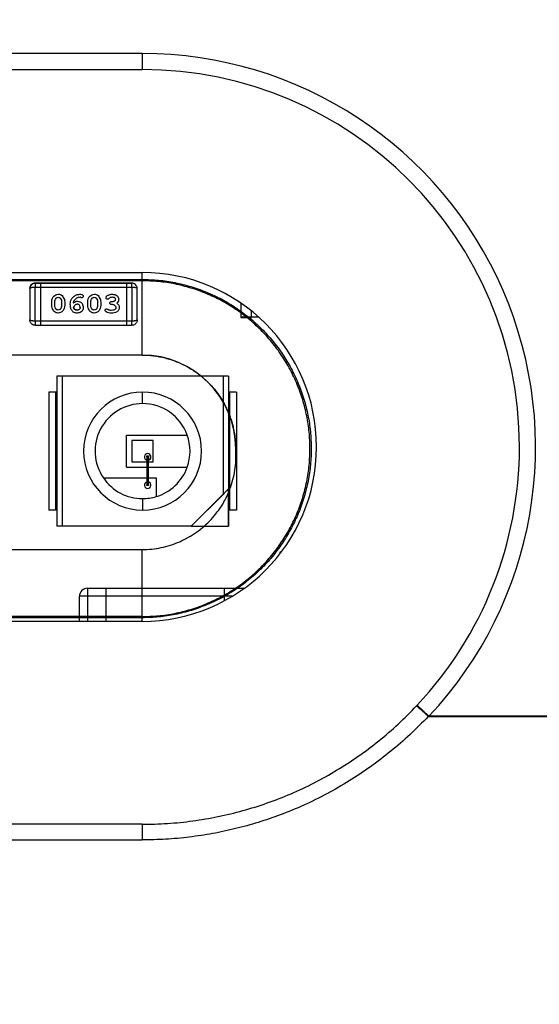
# Model space of a CAD drawing. Header units: millimetres. Extents: x -848 to 77789, y -17557 to 12238.
# Tile 46 of 79: x 71904 to 71948, y -12194 to -12111. Entities that reach past the tile are written whole.
import ezdxf
from ezdxf import colors
from ezdxf.entities.mleader import LeaderData, LeaderLine
from ezdxf.math import Vec2, Vec3

# ---------------------------------------------------------------- set-up
doc = ezdxf.new("R2010")
doc.units = ezdxf.units.MM
doc.layers.add('RR_IWK_opisy_piony', color=7, linetype='Continuous', lineweight=13)
doc.styles.add('Garamond', font='GARA.TTF')

# ---------------------------------------------------------------- blocks, each defined once
blk = doc.blocks.new('A$C661458EC')
at = {"color": 7, "linetype": 'Continuous', "lineweight": 25}
for p, q in [((0.2764, -1.889), (-0.3736, -1.889)), ((0.2764, -1.889), (0.2764, -1.919)), ((-0.3736, -1.919), (0.2764, -1.919)), ((-0.3736, -2.3102), (0.2764, -2.3102)), ((-0.0486, -2.2974), (0.2764, -2.2974)), ((0.2764, -2.4513), (0.2764, -2.2974)), ((0.2764, -2.3102), (0.2764, -2.3128)), ((0.2764, -2.3128), (-0.3736, -2.3128)), ((0.0673, -2.3271), (0.0673, -2.3858)), ((0.0673, -2.3271), (0.0673, -2.3271)), ((0.0773, -2.3171), (0.0773, -2.3249)), ((0.0873, -2.3171), (0.0773, -2.3171)), ((0.0773, -2.3171), (0.0873, -2.3171)), ((0.0773, -2.3249), (0.0873, -2.3249)), ((0.0773, -2.3879), (0.0773, -2.3249)), ((0.0873, -2.3171), (0.0873, -2.3249)), ((0.2473, -2.3171), (0.0873, -2.3171)), ((0.0873, -2.3171), (0.2473, -2.3171)), ((0.0873, -2.3249), (0.0873, -2.3879)), ((0.0873, -2.3249), (0.2473, -2.3249)), ((0.2473, -2.3171), (0.2473, -2.3249)), ((0.2573, -2.3171), (0.2473, -2.3171)), ((0.2473, -2.3171), (0.2573, -2.3171)), ((0.2473, -2.3249), (0.2573, -2.3249)), ((0.2473, -2.3249), (0.2473, -2.3879)), ((0.2573, -2.3249), (0.2573, -2.3171)), ((0.2573, -2.3249), (0.2573, -2.3879)), ((0.2673, -2.3858), (0.2673, -2.3271)), ((0.2673, -2.3271), (0.2673, -2.3271)), ((0.2143, -2.3459), (0.2133, -2.3468)), ((0.1079, -2.3583), (0.1079, -2.3525)), ((0.1136, -2.3582), (0.1136, -2.3526)), ((0.1265, -2.3526), (0.1265, -2.3582)), ((0.1322, -2.3525), (0.1322, -2.3583)), ((0.175, -2.3583), (0.175, -2.3525)), ((0.1807, -2.3582), (0.1807, -2.3526)), ((0.1936, -2.3526), (0.1936, -2.3582)), ((0.1993, -2.3525), (0.1993, -2.3583)), ((0.4602, -2.3543), (0.4602, -2.3804)), ((0.4612, -2.3804), (0.4612, -2.355)), ((0.4612, -2.3804), (0.4602, -2.3804)), ((0.4802, -2.3804), (0.4612, -2.3804)), ((0.4612, -2.3804), (0.4612, -2.3814)), ((0.4612, -2.3814), (0.4802, -2.3814)), ((0.4802, -2.3804), (0.4802, -2.3692)), ((0.4802, -2.3814), (0.4802, -2.3804)), ((0.4934, -2.3804), (0.4802, -2.3804)), ((0.0873, -2.3879), (0.0773, -2.3879)), ((0.0773, -2.3879), (0.0773, -2.3958)), ((0.0773, -2.3958), (0.0873, -2.3958)), ((0.0873, -2.3879), (0.0873, -2.3958)), ((0.2473, -2.3879), (0.0873, -2.3879)), ((0.0873, -2.3958), (0.2473, -2.3958)), ((0.2573, -2.3879), (0.2473, -2.3879)), ((0.2473, -2.3879), (0.2473, -2.3958)), ((0.2473, -2.3958), (0.2573, -2.3958)), ((0.2573, -2.3958), (0.2573, -2.3879)), ((0.2764, -2.4513), (-0.3736, -2.4513)), ((0.2764, -2.4513), (-0.3736, -2.4513)), ((0.2764, -2.4513), (0.2764, -2.4513)), ((0.1173, -2.4903), (0.1173, -2.7703)), ((0.1273, -2.4903), (0.1173, -2.4903)), ((0.1273, -2.4903), (0.1273, -2.7703)), ((0.4273, -2.4903), (0.1273, -2.4903)), ((0.4273, -2.4903), (0.4273, -2.7109)), ((0.4373, -2.4903), (0.4273, -2.4903)), ((0.4373, -2.4903), (0.4373, -2.7009)), ((0.4373, -2.4903), (0.4373, -2.5203)), ((0.1023, -2.5203), (0.1023, -2.7403)), ((0.1153, -2.5203), (0.1023, -2.5203)), ((0.1153, -2.5203), (0.1153, -2.7403)), ((0.1173, -2.5203), (0.1153, -2.5203)), ((0.2773, -2.5418), (0.2773, -2.5203)), ((0.4373, -2.5203), (0.4373, -2.5203)), ((0.4373, -2.5203), (0.4373, -2.7403)), ((0.4393, -2.5203), (0.4373, -2.5203)), ((0.4393, -2.5203), (0.4393, -2.7403)), ((0.4523, -2.5203), (0.4393, -2.5203)), ((0.4523, -2.5203), (0.4523, -2.7403)), ((0.4523, -2.5203), (0.4523, -2.7403)), ((0.2473, -2.6603), (0.2473, -2.6003)), ((0.2473, -2.6003), (0.3606, -2.6003)), ((0.2573, -2.6103), (0.2573, -2.6503)), ((0.2973, -2.6103), (0.2573, -2.6103)), ((0.2973, -2.6503), (0.2973, -2.6103)), ((0.2854, -2.6412), (0.2854, -2.6392)), ((0.2854, -2.6392), (0.2883, -2.6392)), ((0.2883, -2.6412), (0.2854, -2.6412)), ((0.2854, -2.6412), (0.2854, -2.6927)), ((0.2883, -2.6392), (0.2883, -2.6412)), ((0.2883, -2.6392), (0.2883, -2.647)), ((0.2883, -2.6927), (0.2883, -2.6412)), ((0.2473, -2.6603), (0.2854, -2.6603)), ((0.2573, -2.6503), (0.2854, -2.6503)), ((0.2883, -2.6503), (0.2883, -2.647)), ((0.2883, -2.6878), (0.2883, -2.6503)), ((0.2883, -2.6503), (0.2973, -2.6503)), ((0.2883, -2.6603), (0.3606, -2.6603)), ((0.2042, -2.6803), (0.2854, -2.6803)), ((0.2854, -2.6927), (0.2883, -2.6927)), ((0.2854, -2.6947), (0.2854, -2.6927)), ((0.2883, -2.6947), (0.2854, -2.6947)), ((0.2883, -2.6803), (0.3025, -2.6803)), ((0.2883, -2.6927), (0.2883, -2.6947)), ((0.3025, -2.6803), (0.3025, -2.7152)), ((0.4373, -2.7009), (0.3679, -2.7703)), ((0.4273, -2.7109), (0.3679, -2.7703)), ((0.4373, -2.7009), (0.4373, -2.7009)), ((0.4373, -2.7703), (0.4373, -2.7009)), ((0.2773, -2.7189), (0.2773, -2.7403)), ((0.1153, -2.7403), (0.1023, -2.7403)), ((0.1173, -2.7403), (0.1153, -2.7403)), ((0.4373, -2.7403), (0.4373, -2.7403)), ((0.4373, -2.7403), (0.4373, -2.7703)), ((0.4393, -2.7403), (0.4373, -2.7403)), ((0.4523, -2.7403), (0.4393, -2.7403)), ((0.1273, -2.7703), (0.1173, -2.7703)), ((0.3679, -2.7703), (0.1273, -2.7703)), ((0.3679, -2.7703), (0.3679, -2.7703)), ((0.3679, -2.7703), (0.4373, -2.7703)), ((0.4373, -2.7703), (0.4373, -2.7703)), ((-0.3736, -2.8138), (0.2764, -2.8138)), ((0.2764, -2.9477), (0.2764, -2.8138)), ((0.5341, -2.8207), (0.5341, -2.8179)), ((0.5341, -2.8179), (0.5363, -2.8179)), ((0.1747, -2.886), (0.1747, -2.901)), ((0.1747, -2.886), (0.2097, -2.886)), ((0.2097, -2.901), (0.2097, -2.886)), ((0.2097, -2.886), (0.4297, -2.886)), ((0.4297, -2.886), (0.4297, -2.901)), ((0.4297, -2.886), (0.4647, -2.886)), ((0.4667, -2.8862), (0.4647, -2.886)), ((0.4647, -2.886), (0.4647, -2.8876)), ((0.1597, -2.9477), (0.1597, -2.901)), ((0.1747, -2.901), (0.1597, -2.901)), ((0.2097, -2.901), (0.1747, -2.901)), ((0.1747, -2.901), (0.1747, -2.9477)), ((0.4297, -2.901), (0.2097, -2.901)), ((0.2097, -2.9477), (0.2097, -2.901)), ((0.4297, -2.901), (0.4297, -2.9093)), ((0.4442, -2.901), (0.4297, -2.901)), ((0.2764, -2.9388), (-0.3736, -2.9388)), ((0.2764, -2.9409), (-0.3736, -2.9409)), ((0.2764, -2.9477), (-0.3736, -2.9477)), ((0.2764, -2.9388), (0.2764, -2.9409)), ((0.8112, -3.1245), (0.7893, -3.104)), ((0.8099, -3.1249), (3.4635, -3.1247)), ((3.4635, -3.1247), (0.8112, -3.1245)), ((0.2764, -3.326), (-0.3736, -3.326)), ((-0.3736, -3.3551), (0.2764, -3.3551))]:
    blk.add_line(p, q, dxfattribs=at)
for centre, radius, start, end in [((0.2764, -2.6225), 0.7335, 316.8119, 90), ((0.2764, -2.6225), 0.7035, 0, 90), ((0.2764, -2.6225), 0.3252, 0, 90), ((0.4612, -2.3804), 0.001, 180, 270), ((0.2764, -2.6258), 0.1745, 0.003, 90), ((0.2773, -2.6303), 0.11, 90, 270), ((0.2773, -2.6303), 0.11, 90, 270), ((0.2773, -2.6303), 0.11, 270, 90), ((0.2773, -2.6303), 0.0885, 90, 214.3832), ((0.2773, -2.6303), 0.0885, 19.8059, 90), ((0.2773, -2.6303), 0.0885, 340.1941, 19.8059), ((0.2773, -2.6303), 0.0885, 340.1941, 19.8059), ((0.2764, -2.6225), 0.3252, 270, 0), ((0.2764, -2.6225), 0.7035, 316.8119, 0), ((0.2869, -2.6411), 0.0061, 283.2411, 255.3271), ((0.2869, -2.6411), 0.0061, 283.2411, 90), ((0.2773, -2.6303), 0.0885, 286.5251, 340.1941), ((0.2773, -2.6303), 0.0885, 214.3832, 270), ((0.2869, -2.6938), 0.0061, 104.6729, 270), ((0.2869, -2.6938), 0.0061, 270, 76.7589), ((0.2869, -2.6938), 0.0061, 270, 76.7589), ((0.2773, -2.6303), 0.0885, 270, 286.5251), ((0.2773, -2.6303), 0.0885, 270, 286.5251), ((0.1747, -2.901), 0.015, 90, 180)]:
    blk.add_arc(centre, radius, start, end, dxfattribs=at)
for points, knots in [([(0.2764, -2.3102), (0.2867, -2.3105), (0.3072, -2.311), (0.3377, -2.3157), (0.3677, -2.3232), (0.3969, -2.3336), (0.425, -2.3468), (0.4516, -2.3626), (0.4765, -2.3811), (0.4995, -2.4019), (0.5203, -2.4248), (0.5387, -2.4496), (0.5546, -2.476), (0.5679, -2.504), (0.5785, -2.5331), (0.5861, -2.5631), (0.5906, -2.5936), (0.5922, -2.6246), (0.5908, -2.6555), (0.5864, -2.686), (0.579, -2.716), (0.5687, -2.7451), (0.5556, -2.7732), (0.5399, -2.7998), (0.5216, -2.8247), (0.5008, -2.8478), (0.4778, -2.8689), (0.4529, -2.8875), (0.4262, -2.9036), (0.3979, -2.917), (0.3685, -2.9277), (0.3383, -2.9353), (0.3075, -2.94), (0.2868, -2.9406), (0.2764, -2.9409)], [0, 0, 0, 0, 0.031176, 0.062139, 0.093193, 0.124636, 0.155983, 0.187065, 0.218191, 0.24967, 0.280905, 0.311884, 0.34291, 0.374282, 0.405593, 0.436631, 0.4677, 0.499103, 0.530406, 0.561402, 0.592394, 0.623682, 0.655041, 0.686081, 0.717105, 0.748414, 0.780051, 0.811361, 0.842657, 0.874252, 0.905919, 0.937225, 0.968482, 1, 1, 1, 1]), ([(0.0673, -2.3271), (0.0673, -2.3263), (0.0674, -2.3247), (0.0684, -2.3223), (0.0698, -2.3202), (0.0717, -2.3187), (0.074, -2.3174), (0.076, -2.3172), (0.0773, -2.3171)], [0, 0, 0, 0, 0.156709, 0.293024, 0.503734, 0.63381, 0.759958, 1, 1, 1, 1]), ([(0.0702, -2.32), (0.0695, -2.3208), (0.0683, -2.3223), (0.0674, -2.3247), (0.0673, -2.3263), (0.0673, -2.3271)], [0, 0, 0, 0, 0.418364, 0.688956, 1, 1, 1, 1]), ([(0.0773, -2.3249), (0.0762, -2.325), (0.074, -2.325), (0.0713, -2.3254), (0.0695, -2.3258), (0.0683, -2.3261), (0.0674, -2.3266), (0.0673, -2.3269), (0.0673, -2.3271)], [0, 0, 0, 0, 0.196693, 0.427994, 0.557477, 0.695942, 0.843437, 1, 1, 1, 1]), ([(0.0773, -2.3171), (0.076, -2.3172), (0.0741, -2.3174), (0.0717, -2.3187), (0.0707, -2.3195), (0.0702, -2.32)], [0, 0, 0, 0, 0.4837393, 0.7379229, 1, 1, 1, 1]), ([(0.2673, -2.3271), (0.2672, -2.3263), (0.2671, -2.3247), (0.2662, -2.3223), (0.2647, -2.3202), (0.2628, -2.3187), (0.2605, -2.3174), (0.2586, -2.3172), (0.2573, -2.3171)], [0, 0, 0, 0, 0.156708, 0.293023, 0.503734, 0.63381, 0.759957, 1, 1, 1, 1]), ([(0.2673, -2.3271), (0.2672, -2.3263), (0.2671, -2.3247), (0.2663, -2.3225), (0.2651, -2.3207), (0.2632, -2.3189), (0.2606, -2.3174), (0.2583, -2.3172), (0.2573, -2.3171)], [0, 0, 0, 0, 0.1565685, 0.3040672, 0.4425347, 0.5720191, 0.8033166, 1, 1, 1, 1]), ([(0.2673, -2.3271), (0.2672, -2.3269), (0.2671, -2.3266), (0.2663, -2.3261), (0.2651, -2.3258), (0.2632, -2.3254), (0.2606, -2.325), (0.2583, -2.325), (0.2573, -2.3249)], [0, 0, 0, 0, 0.156563, 0.304058, 0.442523, 0.572006, 0.803307, 1, 1, 1, 1]), ([(0.1079, -2.3525), (0.1081, -2.3505), (0.1086, -2.3466), (0.1113, -2.3417), (0.1153, -2.3383), (0.1184, -2.338), (0.12, -2.3379)], [0, 0, 0, 0, 0.280233, 0.56078, 0.780163, 1, 1, 1, 1]), ([(0.1079, -2.3525), (0.1081, -2.3505), (0.1086, -2.3466), (0.1113, -2.3417), (0.1153, -2.3383), (0.1184, -2.338), (0.12, -2.3379)], [0, 0, 0, 0, 0.280233, 0.56078, 0.780163, 1, 1, 1, 1]), ([(0.1136, -2.3526), (0.1137, -2.3511), (0.1139, -2.3485), (0.1153, -2.3464), (0.116, -2.3454)], [0, 0, 0, 0, 0.559873, 1, 1, 1, 1]), ([(0.116, -2.3454), (0.1166, -2.3448), (0.1178, -2.3437), (0.1193, -2.3436), (0.12, -2.3435)], [0, 0, 0, 0, 0.558894, 1, 1, 1, 1]), ([(0.12, -2.3379), (0.1213, -2.3379), (0.124, -2.3381), (0.1274, -2.3403), (0.1298, -2.3438), (0.1318, -2.3478), (0.1321, -2.3509), (0.1322, -2.3525)], [0, 0, 0, 0, 0.186756, 0.37254, 0.559511, 0.779812, 1, 1, 1, 1]), ([(0.12, -2.3379), (0.1213, -2.3379), (0.124, -2.3381), (0.1274, -2.3403), (0.1298, -2.3438), (0.1318, -2.3478), (0.1321, -2.3509), (0.1322, -2.3525)], [0, 0, 0, 0, 0.186756, 0.37254, 0.559511, 0.779812, 1, 1, 1, 1]), ([(0.12, -2.3435), (0.1209, -2.3436), (0.1224, -2.3437), (0.1235, -2.3448), (0.124, -2.3453)], [0, 0, 0, 0, 0.559719, 1, 1, 1, 1]), ([(0.124, -2.3453), (0.1248, -2.3465), (0.1263, -2.3488), (0.1264, -2.3514), (0.1265, -2.3526)], [0, 0, 0, 0, 0.559235, 1, 1, 1, 1]), ([(0.1425, -2.356), (0.1426, -2.3543), (0.1428, -2.3508), (0.1452, -2.3459), (0.149, -2.3419), (0.154, -2.3385), (0.1582, -2.3381), (0.1603, -2.3379)], [0, 0, 0, 0, 0.186937, 0.373369, 0.560408, 0.780395, 1, 1, 1, 1]), ([(0.1425, -2.356), (0.1426, -2.3543), (0.1428, -2.3508), (0.1452, -2.3459), (0.149, -2.3419), (0.154, -2.3385), (0.1582, -2.3381), (0.1603, -2.3379)], [0, 0, 0, 0, 0.186937, 0.373369, 0.560408, 0.780395, 1, 1, 1, 1]), ([(0.1503, -2.349), (0.1497, -2.3499), (0.1488, -2.3514), (0.1484, -2.3531), (0.1482, -2.3539)], [0, 0, 0, 0, 0.559553, 1, 1, 1, 1]), ([(0.1607, -2.3435), (0.1596, -2.3436), (0.1573, -2.3439), (0.1535, -2.3455), (0.1515, -2.3477), (0.1503, -2.349)], [0, 0, 0, 0, 0.280265, 0.56086, 1, 1, 1, 1]), ([(0.1603, -2.3379), (0.1613, -2.3379), (0.1632, -2.3379), (0.1648, -2.3388), (0.1655, -2.3392)], [0, 0, 0, 0, 0.560727, 1, 1, 1, 1]), ([(0.1603, -2.3379), (0.1613, -2.3379), (0.1632, -2.3379), (0.1648, -2.3388), (0.1655, -2.3392)], [0, 0, 0, 0, 0.560727, 1, 1, 1, 1]), ([(0.1621, -2.3439), (0.1619, -2.3438), (0.1614, -2.3436), (0.1609, -2.3435), (0.1607, -2.3435)], [0, 0, 0, 0, 0.5595128, 1, 1, 1, 1]), ([(0.164, -2.3446), (0.1636, -2.3445), (0.163, -2.3444), (0.1624, -2.344), (0.1621, -2.3439)], [0, 0, 0, 0, 0.5588029, 1, 1, 1, 1]), ([(0.1668, -2.3416), (0.1667, -2.342), (0.1666, -2.3429), (0.1659, -2.3438), (0.165, -2.3445), (0.1643, -2.3445), (0.164, -2.3446)], [0, 0, 0, 0, 0.279877, 0.559558, 0.779817, 1, 1, 1, 1]), ([(0.1655, -2.3392), (0.1659, -2.3396), (0.1666, -2.3402), (0.1667, -2.3412), (0.1668, -2.3416)], [0, 0, 0, 0, 0.559519, 1, 1, 1, 1]), ([(0.1655, -2.3392), (0.1659, -2.3396), (0.1666, -2.3402), (0.1667, -2.3412), (0.1668, -2.3416)], [0, 0, 0, 0, 0.559519, 1, 1, 1, 1]), ([(0.175, -2.3525), (0.1752, -2.3505), (0.1757, -2.3466), (0.1784, -2.3417), (0.1824, -2.3383), (0.1855, -2.338), (0.1871, -2.3379)], [0, 0, 0, 0, 0.280233, 0.56078, 0.780163, 1, 1, 1, 1]), ([(0.175, -2.3525), (0.1752, -2.3505), (0.1757, -2.3466), (0.1784, -2.3417), (0.1824, -2.3383), (0.1855, -2.338), (0.1871, -2.3379)], [0, 0, 0, 0, 0.280233, 0.56078, 0.780163, 1, 1, 1, 1]), ([(0.1807, -2.3526), (0.1808, -2.3511), (0.181, -2.3485), (0.1824, -2.3464), (0.1831, -2.3454)], [0, 0, 0, 0, 0.559873, 1, 1, 1, 1]), ([(0.1831, -2.3454), (0.1837, -2.3448), (0.1849, -2.3437), (0.1864, -2.3436), (0.1871, -2.3435)], [0, 0, 0, 0, 0.558894, 1, 1, 1, 1]), ([(0.1871, -2.3379), (0.1884, -2.3379), (0.1911, -2.3381), (0.1945, -2.3403), (0.1969, -2.3438), (0.1989, -2.3478), (0.1992, -2.3509), (0.1993, -2.3525)], [0, 0, 0, 0, 0.186756, 0.37254, 0.559511, 0.779812, 1, 1, 1, 1]), ([(0.1871, -2.3379), (0.1884, -2.3379), (0.1911, -2.3381), (0.1945, -2.3403), (0.1969, -2.3438), (0.1989, -2.3478), (0.1992, -2.3509), (0.1993, -2.3525)], [0, 0, 0, 0, 0.186756, 0.37254, 0.559511, 0.779812, 1, 1, 1, 1]), ([(0.1871, -2.3435), (0.188, -2.3436), (0.1895, -2.3437), (0.1906, -2.3448), (0.1911, -2.3453)], [0, 0, 0, 0, 0.559719, 1, 1, 1, 1]), ([(0.1911, -2.3453), (0.1919, -2.3465), (0.1934, -2.3488), (0.1935, -2.3514), (0.1936, -2.3526)], [0, 0, 0, 0, 0.559235, 1, 1, 1, 1]), ([(0.2091, -2.3442), (0.2092, -2.3438), (0.2093, -2.3429), (0.2102, -2.3416), (0.2111, -2.3409), (0.2117, -2.3405)], [0, 0, 0, 0, 0.2792023, 0.5593738, 1, 1, 1, 1]), ([(0.2091, -2.3442), (0.2092, -2.3438), (0.2093, -2.3429), (0.2102, -2.3416), (0.2111, -2.3409), (0.2117, -2.3405)], [0, 0, 0, 0, 0.279202, 0.559374, 1, 1, 1, 1]), ([(0.212, -2.3471), (0.2116, -2.3471), (0.211, -2.347), (0.2103, -2.3467), (0.2099, -2.3464), (0.2096, -2.3459), (0.2092, -2.3452), (0.2091, -2.3447), (0.2091, -2.3442)], [0, 0, 0, 0, 0.2676909, 0.3853473, 0.4979261, 0.6108029, 0.7293131, 1, 1, 1, 1]), ([(0.2117, -2.3405), (0.2133, -2.3396), (0.2163, -2.338), (0.2196, -2.3379), (0.2211, -2.3379)], [0, 0, 0, 0, 0.5589384, 1, 1, 1, 1]), ([(0.2117, -2.3405), (0.2133, -2.3396), (0.2163, -2.338), (0.2196, -2.3379), (0.2211, -2.3379)], [0, 0, 0, 0, 0.558938, 1, 1, 1, 1]), ([(0.2133, -2.3468), (0.2131, -2.3469), (0.2128, -2.347), (0.2124, -2.3471), (0.2121, -2.3471), (0.212, -2.3471)], [0, 0, 0, 0, 0.37153, 0.682355, 1, 1, 1, 1]), ([(0.2207, -2.3435), (0.2194, -2.3436), (0.217, -2.3438), (0.2151, -2.3453), (0.2143, -2.3459)], [0, 0, 0, 0, 0.560563, 1, 1, 1, 1]), ([(0.2272, -2.3473), (0.2271, -2.347), (0.227, -2.3463), (0.2263, -2.3451), (0.2242, -2.3437), (0.2221, -2.3436), (0.2207, -2.3435)], [0, 0, 0, 0, 0.125338, 0.250869, 0.500627, 1, 1, 1, 1]), ([(0.2211, -2.3379), (0.2226, -2.338), (0.2258, -2.3381), (0.2297, -2.3404), (0.2324, -2.3436), (0.2327, -2.3461), (0.2328, -2.3473)], [0, 0, 0, 0, 0.280739, 0.56036, 0.780377, 1, 1, 1, 1]), ([(0.2211, -2.3379), (0.2226, -2.338), (0.2258, -2.3381), (0.2297, -2.3404), (0.2324, -2.3436), (0.2327, -2.3461), (0.2328, -2.3473)], [0, 0, 0, 0, 0.280739, 0.56036, 0.780377, 1, 1, 1, 1]), ([(0.2224, -2.3513), (0.223, -2.3511), (0.2243, -2.3509), (0.2258, -2.35), (0.2269, -2.3488), (0.2271, -2.3478), (0.2272, -2.3473)], [0, 0, 0, 0, 0.280794, 0.560999, 0.781227, 1, 1, 1, 1]), ([(0.2224, -2.3513), (0.223, -2.3511), (0.2243, -2.3509), (0.2258, -2.35), (0.2269, -2.3488), (0.2271, -2.3478), (0.2272, -2.3473)], [0, 0, 0, 0, 0.2807943, 0.5609994, 0.7812268, 1, 1, 1, 1]), ([(0.2328, -2.3473), (0.2328, -2.3481), (0.2327, -2.3496), (0.2315, -2.3521), (0.23, -2.3535), (0.2291, -2.3543)], [0, 0, 0, 0, 0.280152, 0.560356, 1, 1, 1, 1]), ([(0.1201, -2.373), (0.1187, -2.3729), (0.1161, -2.3727), (0.1126, -2.3705), (0.1102, -2.367), (0.1083, -2.363), (0.108, -2.3599), (0.1079, -2.3583)], [0, 0, 0, 0, 0.186752, 0.372496, 0.559483, 0.779794, 1, 1, 1, 1]), ([(0.1161, -2.3655), (0.1153, -2.3643), (0.1138, -2.362), (0.1137, -2.3594), (0.1136, -2.3582)], [0, 0, 0, 0, 0.559159, 1, 1, 1, 1]), ([(0.1161, -2.3655), (0.1153, -2.3643), (0.1138, -2.362), (0.1137, -2.3594), (0.1136, -2.3582)], [0, 0, 0, 0, 0.559159, 1, 1, 1, 1]), ([(0.1201, -2.3673), (0.1192, -2.3672), (0.1177, -2.3671), (0.1166, -2.366), (0.1161, -2.3655)], [0, 0, 0, 0, 0.559767, 1, 1, 1, 1]), ([(0.1201, -2.3673), (0.1192, -2.3672), (0.1177, -2.3671), (0.1166, -2.366), (0.1161, -2.3655)], [0, 0, 0, 0, 0.559767, 1, 1, 1, 1]), ([(0.1322, -2.3583), (0.132, -2.3603), (0.1315, -2.3642), (0.1288, -2.3691), (0.1248, -2.3725), (0.1216, -2.3728), (0.1201, -2.373)], [0, 0, 0, 0, 0.2802329, 0.5608177, 0.7801821, 1, 1, 1, 1]), ([(0.1241, -2.3654), (0.1235, -2.366), (0.1223, -2.3671), (0.1208, -2.3672), (0.1201, -2.3673)], [0, 0, 0, 0, 0.5588701, 1, 1, 1, 1]), ([(0.1241, -2.3654), (0.1235, -2.366), (0.1223, -2.3671), (0.1208, -2.3672), (0.1201, -2.3673)], [0, 0, 0, 0, 0.5588701, 1, 1, 1, 1]), ([(0.1265, -2.3582), (0.1264, -2.3597), (0.1262, -2.3623), (0.1248, -2.3644), (0.1241, -2.3654)], [0, 0, 0, 0, 0.559888, 1, 1, 1, 1]), ([(0.1265, -2.3582), (0.1264, -2.3597), (0.1262, -2.3623), (0.1248, -2.3644), (0.1241, -2.3654)], [0, 0, 0, 0, 0.559888, 1, 1, 1, 1]), ([(0.1554, -2.373), (0.1544, -2.3729), (0.1524, -2.3728), (0.1495, -2.3719), (0.1469, -2.3702), (0.1445, -2.367), (0.1428, -2.3621), (0.1426, -2.3581), (0.1425, -2.356)], [0, 0, 0, 0, 0.1251826, 0.2502032, 0.3750417, 0.5000506, 0.7496977, 1, 1, 1, 1]), ([(0.1482, -2.3539), (0.1495, -2.3529), (0.1518, -2.3512), (0.1546, -2.3509), (0.1559, -2.3508)], [0, 0, 0, 0, 0.560338, 1, 1, 1, 1]), ([(0.1482, -2.3539), (0.1495, -2.3529), (0.1518, -2.3512), (0.1546, -2.3509), (0.1559, -2.3508)], [0, 0, 0, 0, 0.560338, 1, 1, 1, 1]), ([(0.1555, -2.3564), (0.1547, -2.3566), (0.153, -2.357), (0.1505, -2.359), (0.1494, -2.361), (0.1487, -2.3621)], [0, 0, 0, 0, 0.278896, 0.559628, 1, 1, 1, 1]), ([(0.1487, -2.3621), (0.149, -2.363), (0.1495, -2.3646), (0.1511, -2.3665), (0.1533, -2.3672), (0.1547, -2.3672), (0.1553, -2.3673)], [0, 0, 0, 0, 0.280731, 0.55893, 0.779243, 1, 1, 1, 1]), ([(0.1553, -2.3673), (0.1545, -2.3672), (0.1527, -2.3672), (0.1499, -2.3656), (0.1491, -2.3635), (0.1487, -2.3621)], [0, 0, 0, 0, 0.281486, 0.560457, 1, 1, 1, 1]), ([(0.1553, -2.3673), (0.1561, -2.3672), (0.1577, -2.3671), (0.1598, -2.3661), (0.1609, -2.3643), (0.161, -2.363), (0.1611, -2.3624)], [0, 0, 0, 0, 0.280727, 0.559763, 0.779582, 1, 1, 1, 1]), ([(0.1611, -2.3624), (0.161, -2.3632), (0.1608, -2.3648), (0.1587, -2.367), (0.1566, -2.3672), (0.1553, -2.3673)], [0, 0, 0, 0, 0.280579, 0.560387, 1, 1, 1, 1]), ([(0.1668, -2.3625), (0.1666, -2.3641), (0.1663, -2.3674), (0.1631, -2.371), (0.1592, -2.3727), (0.1567, -2.3729), (0.1554, -2.373)], [0, 0, 0, 0, 0.27969, 0.558674, 0.779047, 1, 1, 1, 1]), ([(0.1611, -2.3624), (0.161, -2.3616), (0.1608, -2.3599), (0.1593, -2.3579), (0.1575, -2.3567), (0.1562, -2.3565), (0.1555, -2.3564)], [0, 0, 0, 0, 0.279782, 0.559325, 0.779854, 1, 1, 1, 1]), ([(0.1559, -2.3508), (0.1575, -2.351), (0.1609, -2.3515), (0.1644, -2.3547), (0.1665, -2.3586), (0.1667, -2.3612), (0.1668, -2.3625)], [0, 0, 0, 0, 0.279032, 0.558971, 0.779325, 1, 1, 1, 1]), ([(0.1559, -2.3508), (0.1575, -2.351), (0.1609, -2.3515), (0.1644, -2.3547), (0.1665, -2.3586), (0.1667, -2.3612), (0.1668, -2.3625)], [0, 0, 0, 0, 0.279032, 0.558971, 0.779325, 1, 1, 1, 1]), ([(0.1872, -2.373), (0.1859, -2.3729), (0.1832, -2.3727), (0.1797, -2.3705), (0.1774, -2.367), (0.1754, -2.363), (0.1751, -2.3599), (0.175, -2.3583)], [0, 0, 0, 0, 0.1867523, 0.3724964, 0.5594835, 0.7797944, 1, 1, 1, 1]), ([(0.1832, -2.3655), (0.1824, -2.3643), (0.1809, -2.362), (0.1808, -2.3594), (0.1807, -2.3582)], [0, 0, 0, 0, 0.559159, 1, 1, 1, 1]), ([(0.1832, -2.3655), (0.1824, -2.3643), (0.1809, -2.362), (0.1808, -2.3594), (0.1807, -2.3582)], [0, 0, 0, 0, 0.559159, 1, 1, 1, 1]), ([(0.1872, -2.3673), (0.1863, -2.3672), (0.1848, -2.3671), (0.1837, -2.366), (0.1832, -2.3655)], [0, 0, 0, 0, 0.559767, 1, 1, 1, 1]), ([(0.1872, -2.3673), (0.1863, -2.3672), (0.1848, -2.3671), (0.1837, -2.366), (0.1832, -2.3655)], [0, 0, 0, 0, 0.559767, 1, 1, 1, 1]), ([(0.1993, -2.3583), (0.1991, -2.3603), (0.1986, -2.3642), (0.1959, -2.3691), (0.1919, -2.3725), (0.1887, -2.3728), (0.1872, -2.373)], [0, 0, 0, 0, 0.280233, 0.560818, 0.780182, 1, 1, 1, 1]), ([(0.1912, -2.3654), (0.1906, -2.366), (0.1894, -2.3671), (0.1879, -2.3672), (0.1872, -2.3673)], [0, 0, 0, 0, 0.55887, 1, 1, 1, 1]), ([(0.1912, -2.3654), (0.1906, -2.366), (0.1894, -2.3671), (0.1879, -2.3672), (0.1872, -2.3673)], [0, 0, 0, 0, 0.55887, 1, 1, 1, 1]), ([(0.1936, -2.3582), (0.1935, -2.3597), (0.1933, -2.3623), (0.1919, -2.3644), (0.1912, -2.3654)], [0, 0, 0, 0, 0.559888, 1, 1, 1, 1]), ([(0.1936, -2.3582), (0.1935, -2.3597), (0.1933, -2.3623), (0.1919, -2.3644), (0.1912, -2.3654)], [0, 0, 0, 0, 0.559888, 1, 1, 1, 1]), ([(0.2075, -2.3681), (0.2076, -2.3677), (0.2077, -2.3669), (0.2084, -2.3659), (0.2093, -2.3653), (0.21, -2.3652), (0.2103, -2.3652)], [0, 0, 0, 0, 0.279674, 0.559449, 0.779595, 1, 1, 1, 1]), ([(0.2075, -2.3681), (0.2076, -2.3677), (0.2077, -2.3669), (0.2084, -2.3659), (0.2093, -2.3653), (0.21, -2.3652), (0.2103, -2.3652)], [0, 0, 0, 0, 0.279674, 0.559449, 0.779595, 1, 1, 1, 1]), ([(0.2103, -2.3652), (0.2107, -2.3653), (0.2113, -2.3653), (0.2118, -2.3656), (0.212, -2.3658)], [0, 0, 0, 0, 0.558851, 1, 1, 1, 1]), ([(0.2103, -2.3652), (0.2107, -2.3653), (0.2113, -2.3653), (0.2118, -2.3656), (0.212, -2.3658)], [0, 0, 0, 0, 0.558851, 1, 1, 1, 1]), ([(0.212, -2.3658), (0.2124, -2.366), (0.2131, -2.3665), (0.2139, -2.3668), (0.2143, -2.3669)], [0, 0, 0, 0, 0.560037, 1, 1, 1, 1]), ([(0.212, -2.3658), (0.2124, -2.366), (0.2131, -2.3665), (0.2139, -2.3668), (0.2143, -2.3669)], [0, 0, 0, 0, 0.560037, 1, 1, 1, 1]), ([(0.2143, -2.3669), (0.2151, -2.367), (0.2166, -2.3673), (0.2182, -2.3673), (0.2188, -2.3673)], [0, 0, 0, 0, 0.559804, 1, 1, 1, 1]), ([(0.2143, -2.3669), (0.2151, -2.367), (0.2166, -2.3673), (0.2182, -2.3673), (0.2188, -2.3673)], [0, 0, 0, 0, 0.559804, 1, 1, 1, 1]), ([(0.2163, -2.3541), (0.2164, -2.3537), (0.2165, -2.3528), (0.2173, -2.3519), (0.2183, -2.3513), (0.219, -2.3513), (0.2193, -2.3513)], [0, 0, 0, 0, 0.279589, 0.559244, 0.779618, 1, 1, 1, 1]), ([(0.2163, -2.3541), (0.2164, -2.3537), (0.2165, -2.3528), (0.2173, -2.3519), (0.2183, -2.3513), (0.219, -2.3513), (0.2193, -2.3513)], [0, 0, 0, 0, 0.279589, 0.559244, 0.779618, 1, 1, 1, 1]), ([(0.2193, -2.357), (0.2188, -2.3569), (0.218, -2.3568), (0.217, -2.3561), (0.2164, -2.3551), (0.2164, -2.3545), (0.2163, -2.3541)], [0, 0, 0, 0, 0.280357, 0.559568, 0.779751, 1, 1, 1, 1]), ([(0.2188, -2.3673), (0.2208, -2.3672), (0.2236, -2.3672), (0.2268, -2.3658), (0.228, -2.3643), (0.2281, -2.3633), (0.2282, -2.3628)], [0, 0, 0, 0, 0.501242, 0.750421, 0.875286, 1, 1, 1, 1]), ([(0.2188, -2.3673), (0.2208, -2.3672), (0.2236, -2.3672), (0.2268, -2.3658), (0.228, -2.3643), (0.2281, -2.3633), (0.2282, -2.3628)], [0, 0, 0, 0, 0.5012416, 0.7504206, 0.875286, 1, 1, 1, 1]), ([(0.2193, -2.3513), (0.2199, -2.3513), (0.2209, -2.3513), (0.2219, -2.3513), (0.2224, -2.3513)], [0, 0, 0, 0, 0.560064, 1, 1, 1, 1]), ([(0.2193, -2.3513), (0.2199, -2.3513), (0.2209, -2.3513), (0.2219, -2.3513), (0.2224, -2.3513)], [0, 0, 0, 0, 0.560064, 1, 1, 1, 1]), ([(0.2235, -2.3576), (0.2227, -2.3574), (0.2213, -2.3571), (0.2199, -2.357), (0.2193, -2.357)], [0, 0, 0, 0, 0.559656, 1, 1, 1, 1]), ([(0.2339, -2.3628), (0.2338, -2.3637), (0.2337, -2.3653), (0.2323, -2.3684), (0.2291, -2.3714), (0.2243, -2.3728), (0.221, -2.3729), (0.2193, -2.373)], [0, 0, 0, 0, 0.12532, 0.250663, 0.499152, 0.749115, 1, 1, 1, 1]), ([(0.2282, -2.3628), (0.2281, -2.3622), (0.2278, -2.3608), (0.2261, -2.3588), (0.2245, -2.358), (0.2235, -2.3576)], [0, 0, 0, 0, 0.2789431, 0.5596989, 1, 1, 1, 1]), ([(0.2291, -2.3543), (0.2299, -2.3549), (0.2314, -2.3561), (0.2334, -2.3589), (0.2337, -2.3613), (0.2339, -2.3628)], [0, 0, 0, 0, 0.280938, 0.561487, 1, 1, 1, 1]), ([(0.2291, -2.3543), (0.2299, -2.3549), (0.2314, -2.3561), (0.2334, -2.3589), (0.2337, -2.3613), (0.2339, -2.3628)], [0, 0, 0, 0, 0.280938, 0.561487, 1, 1, 1, 1]), ([(0.0773, -2.3879), (0.076, -2.3879), (0.074, -2.3879), (0.0717, -2.3876), (0.0698, -2.3873), (0.0684, -2.3868), (0.0674, -2.3863), (0.0673, -2.386), (0.0673, -2.3858)], [0, 0, 0, 0, 0.240063, 0.366206, 0.496266, 0.70701, 0.843317, 1, 1, 1, 1]), ([(0.0773, -2.3958), (0.0762, -2.3957), (0.074, -2.3955), (0.0713, -2.394), (0.0695, -2.3922), (0.0683, -2.3904), (0.0674, -2.3882), (0.0673, -2.3866), (0.0673, -2.3858)], [0, 0, 0, 0, 0.196683, 0.427981, 0.557465, 0.695933, 0.843432, 1, 1, 1, 1]), ([(0.2094, -2.3709), (0.2088, -2.3705), (0.2079, -2.3698), (0.2076, -2.3686), (0.2075, -2.3681)], [0, 0, 0, 0, 0.561235, 1, 1, 1, 1]), ([(0.2193, -2.373), (0.2174, -2.3729), (0.2139, -2.3729), (0.2108, -2.3715), (0.2094, -2.3709)], [0, 0, 0, 0, 0.5608346, 1, 1, 1, 1]), ([(0.2673, -2.3858), (0.2672, -2.386), (0.2671, -2.3863), (0.2662, -2.3868), (0.2647, -2.3873), (0.2628, -2.3876), (0.2605, -2.3879), (0.2586, -2.3879), (0.2573, -2.3879)], [0, 0, 0, 0, 0.156708, 0.293023, 0.503734, 0.63381, 0.759957, 1, 1, 1, 1]), ([(0.2673, -2.3858), (0.2672, -2.3866), (0.2671, -2.3882), (0.2663, -2.3904), (0.2651, -2.3922), (0.2632, -2.394), (0.2606, -2.3955), (0.2583, -2.3957), (0.2573, -2.3958)], [0, 0, 0, 0, 0.156568, 0.304067, 0.442535, 0.572019, 0.803317, 1, 1, 1, 1]), ([(0.2764, -2.4513), (0.2835, -2.4515), (0.298, -2.452), (0.3196, -2.4563), (0.3393, -2.4626), (0.3567, -2.4705), (0.3688, -2.4776), (0.3776, -2.4836), (0.3833, -2.4878), (0.389, -2.4924), (0.3944, -2.4972), (0.4021, -2.5045), (0.4118, -2.5153), (0.4225, -2.5297), (0.429, -2.5409), (0.4324, -2.5476), (0.4335, -2.5498), (0.4345, -2.552), (0.4356, -2.5543), (0.4366, -2.5565), (0.4375, -2.5588), (0.4386, -2.5615), (0.4401, -2.5652), (0.442, -2.5708), (0.4443, -2.5781), (0.4467, -2.5873), (0.4488, -2.5984), (0.4505, -2.6114), (0.4507, -2.6208), (0.4509, -2.6257)], [0, 0, 0, 0, 0.078038, 0.158094, 0.240179, 0.3031, 0.367171, 0.393133, 0.419279, 0.445611, 0.472129, 0.498832, 0.562, 0.630519, 0.695251, 0.704039, 0.712898, 0.721828, 0.730829, 0.739902, 0.749046, 0.757189, 0.771969, 0.793386, 0.82144, 0.856129, 0.897453, 0.94541, 1, 1, 1, 1]), ([(0.2764, -2.8138), (0.2824, -2.8136), (0.2945, -2.8132), (0.3123, -2.8104), (0.3298, -2.8058), (0.3467, -2.7994), (0.363, -2.7913), (0.3782, -2.7816), (0.3923, -2.7705), (0.4053, -2.7578), (0.4169, -2.744), (0.4269, -2.7291), (0.4353, -2.7132), (0.4421, -2.6965), (0.4471, -2.6792), (0.4503, -2.6615), (0.4518, -2.6437), (0.4512, -2.6317), (0.4509, -2.6257)], [0, 0, 0, 0, 0.062992, 0.125346, 0.187734, 0.250831, 0.313919, 0.376246, 0.438485, 0.501315, 0.564146, 0.626251, 0.688307, 0.750992, 0.813754, 0.875729, 0.937586, 1, 1, 1, 1]), ([(0.4373, -2.7009), (0.4372, -2.701), (0.4371, -2.7011), (0.4357, -2.7025), (0.4335, -2.7047), (0.4306, -2.7076), (0.4284, -2.7098), (0.4273, -2.7109)], [0, 0, 0, 0, 0.146754, 0.316126, 0.510248, 0.757793, 1, 1, 1, 1]), ([(0.2764, -3.326), (0.2922, -3.3257), (0.3238, -3.3251), (0.3711, -3.3201), (0.418, -3.3122), (0.4643, -3.301), (0.5098, -3.2868), (0.5543, -3.2694), (0.5976, -3.2491), (0.6394, -3.2258), (0.6796, -3.1997), (0.7179, -3.1709), (0.7544, -3.1396), (0.7769, -3.1167), (0.7881, -3.1053)], [0, 0, 0, 0, 0.08277, 0.16564, 0.248613, 0.331687, 0.414864, 0.498144, 0.581527, 0.665013, 0.748603, 0.832297, 0.916096, 1, 1, 1, 1]), ([(0.7881, -3.1053), (0.7883, -3.1051), (0.7887, -3.1046), (0.7891, -3.1042), (0.7893, -3.104)], [0, 0, 0, 0, 0.559999, 1, 1, 1, 1]), ([(0.7881, -3.1053), (0.7882, -3.1053), (0.7884, -3.1054), (0.7897, -3.1064), (0.7917, -3.1082), (0.7946, -3.1107), (0.798, -3.1138), (0.8019, -3.1174), (0.8059, -3.1211), (0.8086, -3.1236), (0.8099, -3.1249)], [0, 0, 0, 0, 0.116764, 0.240311, 0.368834, 0.499998, 0.631163, 0.759687, 0.883235, 1, 1, 1, 1]), ([(0.8099, -3.1249), (0.7987, -3.1363), (0.7764, -3.1591), (0.7403, -3.1903), (0.7025, -3.2192), (0.6628, -3.2457), (0.6213, -3.2695), (0.5783, -3.2906), (0.5354, -3.3084), (0.4929, -3.3229), (0.4508, -3.3345), (0.4079, -3.3437), (0.3644, -3.3502), (0.3205, -3.3544), (0.2911, -3.3549), (0.2764, -3.3551)], [0, 0, 0, 0, 0.080273, 0.160004, 0.239545, 0.319231, 0.399332, 0.479693, 0.55957, 0.63244, 0.705377, 0.778668, 0.852362, 0.926223, 1, 1, 1, 1]), ([(0.8112, -3.1245), (0.8109, -3.1246), (0.8105, -3.1247), (0.8101, -3.1248), (0.8099, -3.1249)], [0, 0, 0, 0, 0.559781, 1, 1, 1, 1])]:
    blk.add_open_spline(points, degree=3, knots=knots, dxfattribs=at)
for points in [[(0.2764, -2.9388), (0.2866, -2.9385), (0.3071, -2.9379), (0.3375, -2.9332), (0.3674, -2.9258), (0.3963, -2.9154), (0.4241, -2.9022), (0.4505, -2.8864), (0.4752, -2.8681), (0.498, -2.8474), (0.5187, -2.8246), (0.537, -2.7999), (0.5528, -2.7735), (0.566, -2.7457), (0.5764, -2.7168), (0.5838, -2.6869), (0.5884, -2.6565), (0.5899, -2.6258), (0.5884, -2.595), (0.5838, -2.5646), (0.5764, -2.5348), (0.566, -2.5058), (0.5528, -2.478), (0.537, -2.4516), (0.5187, -2.4269), (0.498, -2.4041), (0.4752, -2.3834), (0.4505, -2.3651), (0.4241, -2.3493), (0.3963, -2.3361), (0.3674, -2.3258), (0.3375, -2.3183), (0.3071, -2.3136), (0.2866, -2.3131), (0.2764, -2.3128)], [(0.2764, -3.326), (0.2764, -3.3262), (0.2764, -3.3264), (0.2764, -3.3281), (0.2764, -3.3308), (0.2764, -3.3344), (0.2764, -3.3388), (0.2764, -3.3439), (0.2764, -3.3494), (0.2764, -3.3532), (0.2764, -3.3551)]]:
    blk.add_open_spline(points, degree=3, dxfattribs=at)
blk = doc.blocks.new('_None')

msp = doc.modelspace()

# ---------------------------------------------------------------- block references
at = {"lineweight": 0, "xscale": 45, "yscale": 45, "zscale": 45}
msp.add_blockref('A$C661458EC', (71902.188, -12029.189), dxfattribs=at)

# ---------------------------------------------------------------- next in the draw order: leaders
at = {"layer": 'RR_IWK_opisy_piony'}
ml = msp.add_multileader_mtext('Standard', dxfattribs=at)
ml.set_content('Zestawy ciepłomierzowe\\P- zawór kulowy DN15/DN20\\P- filtr siatkowy DN15/DN20\\P- ciepłomierz {\\A1;q{\\H0.7x;nom}=0,6 m{\\H0.7x;\\S3^ ;}/h DN15}\\P- zawór kulowy DN15/DN20\\P', color=256, style='Garamond')
ml.set_leader_properties()
ml.set_arrow_properties(name='NONE')
ml.build(insert=Vec2(0, 0))
ml.multileader.update_dxf_attribs({"text_left_attachment_type": 2, "text_right_attachment_type": 2, "dogleg_length": 0, "arrow_head_size": 0.18})
ctx = ml.context
ctx.base_point, ctx.char_height, ctx.arrow_head_size, ctx.landing_gap_size, ctx.plane_origin = Vec3(72890.099, -11459.833), 200, 0.18, 25, Vec3(97310.047, 87237.635)
ctx.left_attachment, ctx.right_attachment = 2, 2
notes = []
notes.append((ctx, [(1, (1, 1, 0), (72890.099, -11459.996), (1, 0), 0, [(0, [(72366.062, -12346.014), (71897.531, -12290.668), (71464.8, -12192.363)], 0, [])])]))
ctx.mtext.insert = Vec3(72915.099, -10630.566)
ctx.mtext.has_bg_fill, ctx.mtext.bg_color, ctx.mtext.bg_scale_factor, ctx.mtext.bg_transparency, ctx.mtext.use_window_bg_color = 1, -1027028792, 1, 0, 1
for ctx, leaders in notes:
    for number, flags, end, landing, length, lines in leaders:
        leader = LeaderData()
        leader.index, (leader.has_last_leader_line, leader.has_dogleg_vector, leader.attachment_direction) = number, flags
        leader.last_leader_point, leader.dogleg_vector, leader.dogleg_length = Vec3(end), Vec3(landing), length
        for number, points, colour, breaks in lines:
            line = LeaderLine()
            line.index, line.vertices, line.color, line.breaks = number, Vec3.list(points), colors.encode_raw_color(colour), breaks
            leader.lines.append(line)
        ctx.leaders.append(leader)

doc.saveas('drawing.dxf')
